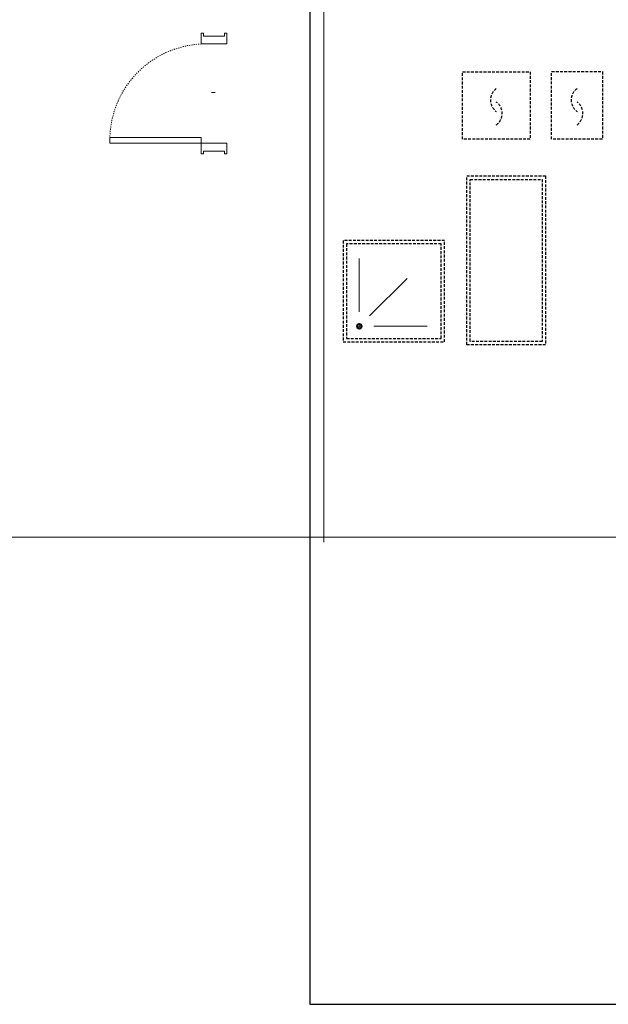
# Model space of a CAD drawing. Header units: metres. Extents: x 6502846 to 6512378, y 5892705 to 5896166.
# Tile 38 of 73: x 6504164 to 6504216, y 5895191 to 5895278. Entities that reach past the tile are written whole.
import ezdxf

# ---------------------------------------------------------------- set-up
doc = ezdxf.new("R2010")
doc.units = ezdxf.units.M
doc.header["$MEASUREMENT"] = 0
doc.linetypes.add('DASHED2', pattern=[0.375, 0.25, -0.125])
doc.layers.get('0').update_dxf_attribs({"color": 2})
doc.layers.add('_tabelki_ramki_cienkie', color=251, linetype='Continuous', lineweight=5)
doc.layers.add('I_stolarka drzwiowa', color=202, linetype='Continuous', lineweight=15)
doc.layers.add('A_izol_term', color=190, linetype='Continuous')
doc.layers.add('A_wyposażenie_sanitarne', color=131, linetype='Continuous')

# ---------------------------------------------------------------- blocks, each defined once
blk = doc.blocks.new('*U851')
at = {"layer": 'I_stolarka drzwiowa', "linetype": 'Continuous', "lineweight": 5}
for points in [[(66967.67, -1128.51), (66967.67, -1119.01), (66969.67, -1119.01), (66969.67, -1121.51), (66988.34, -1121.51), (66988.34, -1119.01), (66990.34, -1119.01), (66990.34, -1128.51), (66967.67, -1128.51)], [(66967.67, -1216.72), (66967.67, -1211.72), (66886.49, -1211.72), (66886.49, -1216.72)], [(66967.67, -1216.72), (66967.67, -1226.22), (66969.67, -1226.22), (66969.67, -1223.72), (66988.34, -1223.72), (66988.34, -1226.22), (66990.34, -1226.22), (66990.34, -1216.72), (66967.67, -1216.72)]]:
    blk.add_lwpolyline(points, close=True, dxfattribs=at)
blk.add_lwpolyline([(66980.17, -1171.72), (66976.81, -1171.72)], dxfattribs=at)
at = {"layer": 'I_stolarka drzwiowa', "linetype": 'DASHED2', "lineweight": 5}
blk.add_arc((66971.8, -1213.66), 85.24, 92.63011, 179.18, dxfattribs=at)
blk = doc.blocks.new('wanna')
at = {"linetype": 'DASHED2', "ltscale": 10}
for points in [[(0, 70), (150, 70), (150, 0), (0, 0)], [(3, 67), (147, 67), (147, 3), (3, 3)]]:
    blk.add_lwpolyline(points, close=True, dxfattribs=at)
blk = doc.blocks.new('_mpp_pralka 60x60')
at = {"linetype": 'DASHED2', "ltscale": 10}
blk.add_lwpolyline([(60, 60), (60, 0), (0, 0), (0, 60)], close=True, dxfattribs=at)
for centre, start, end in [((37.38, 34.78), 125.8755, 234.1245), ((22.62, 22.89), 305.8755, 54.1245)]:
    blk.add_arc(centre, 12.59, start, end, dxfattribs=at)
blk = doc.blocks.new('_mpp_pralka 45x60')
at = {"linetype": 'DASHED2', "ltscale": 10}
blk.add_lwpolyline([(45, 60), (45, 0), (0, 0), (0, 60)], close=True, dxfattribs=at)
for centre, start, end in [((29.88, 34.78), 125.8755, 234.1245), ((15.12, 22.89), 305.8755, 54.1245)]:
    blk.add_arc(centre, 12.59, start, end, dxfattribs=at)
blk = doc.blocks.new('A$C758A49FE')
at = {"lineweight": 0}
for p, q in [((17, 13.79), (11.6, 13.79)), ((14.3, 16.49), (14.3, 11.09))]:
    blk.add_line(p, q, dxfattribs=at)
at = {"linetype": 'DASHED2', "ltscale": 10}
for points in [[(0, 0), (90, 0), (90, 90), (0, 90)], [(3, 3), (87, 3), (87, 87), (3, 87)]]:
    blk.add_lwpolyline(points, close=True, dxfattribs=at)
at = {"lineweight": 0}
for points in [[(14.3, 26.79), (14.3, 73.94)], [(23.48, 22.99), (56.79, 56.36)], [(27.3, 13.79), (74.44, 13.79)]]:
    blk.add_lwpolyline(points, dxfattribs=at)
for radius in [2.5, 1.7]:
    blk.add_circle((14.3, 13.79), radius, dxfattribs=at)

msp = doc.modelspace()

# ---------------------------------------------------------------- linework, layer by layer
at = {"layer": '_tabelki_ramki_cienkie'}
for points in [[(6504190.792, 5895358.828), (6504190.792, 5895232.067)], [(6504468.857, 5895232.512), (6503261.181, 5895232.512)]]:
    msp.add_lwpolyline(points, dxfattribs=at)
at = {"layer": 'A_izol_term'}
msp.add_lwpolyline([(6504269.768, 5895399.998), (6504269.768, 5895350.398), (6504189.568, 5895350.398), (6504189.568, 5895190.998), (6504425.568, 5895190.998), (6504425.568, 5895350.398), (6504385.368, 5895350.398), (6504385.368, 5895356.598)], dxfattribs=at)

# ---------------------------------------------------------------- block references
at = {"xscale": 0.1, "yscale": 0.1, "zscale": 0.1}
msp.add_blockref('*U851', (6497483.149, 5895389.165), dxfattribs=at)
at = {"layer": 'A_wyposażenie_sanitarne', "xscale": 0.1, "yscale": 0.1, "zscale": 0.1}
for name, p in [('_mpp_pralka 60x60', (6504203.107, 5895267.851)), ('_mpp_pralka 45x60', (6504211.018, 5895267.856)), ('A$C758A49FE', (6504192.513, 5895249.854))]:
    msp.add_blockref(name, p, dxfattribs=at)
at = {"layer": 'A_wyposażenie_sanitarne', "xscale": 0.09999999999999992, "yscale": 0.1, "zscale": 0.1, "rotation": 269.9999889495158}
msp.add_blockref('wanna', (6504203.481, 5895264.59), dxfattribs=at)

doc.saveas('drawing.dxf')
